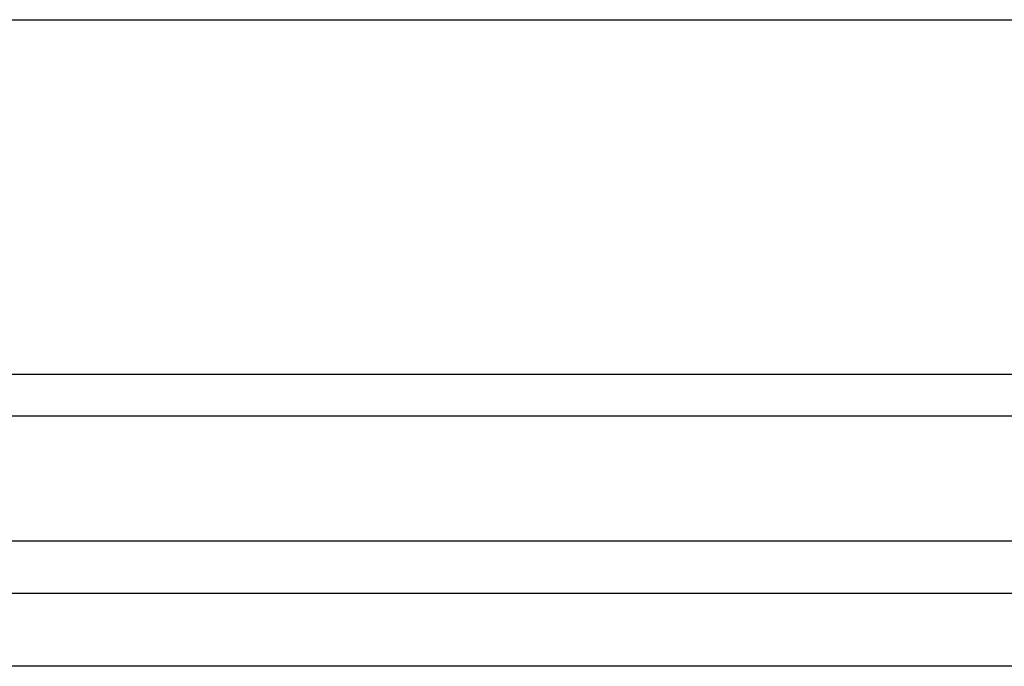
# Model space of a CAD drawing. Header units: millimetres. Extents: x 111285 to 237437, y -9513 to 52045.
# Tile 83 of 117: x 143944 to 144038, y 400 to 462. Entities that reach past the tile are written whole.
import ezdxf

# ---------------------------------------------------------------- set-up
doc = ezdxf.new("R2010")
doc.units = ezdxf.units.MM
doc.header["$LTSCALE"] = 100
doc.layers.get('0').update_dxf_attribs({"color": 252})

# ---------------------------------------------------------------- blocks, each defined once
blk = doc.blocks.new('onderlegger beganegrond')
at = {"linetype": 'Continuous', "ltscale": 0.25}
for p, q in [((16529.998, 462), (17904.448, 462)), ((17902, 400), (16530, 400))]:
    blk.add_line(p, q, dxfattribs=at)
at = {"linetype": 'Continuous'}
for p, q in [((16530, 428), (17917.086, 428)), ((17917.086, 424), (16530, 424))]:
    blk.add_line(p, q, dxfattribs=at)
blk.add_lwpolyline([(16530, 407), (17917.086, 407), (17917.086, 412), (16530, 412)], dxfattribs=at)

msp = doc.modelspace()

# ---------------------------------------------------------------- block references
msp.add_blockref('onderlegger beganegrond', (126151.999, 0))

doc.saveas('drawing.dxf')
